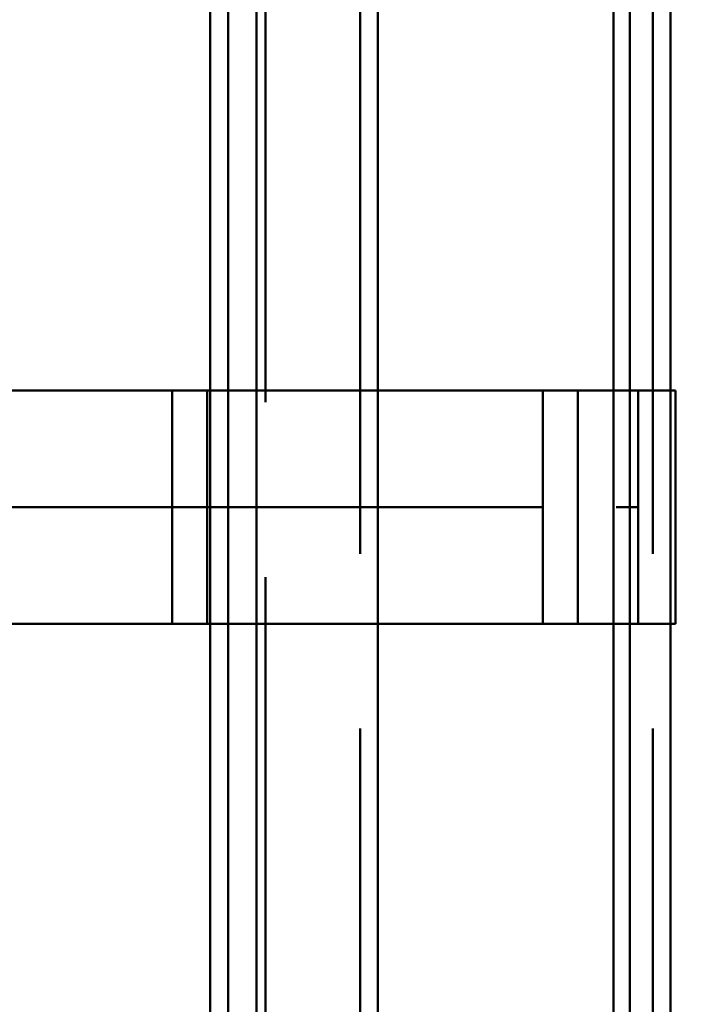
# Paper-space layout 'Layout1' of a CAD drawing. Extents: x -2 to 1033, y -36 to 596.
# Tile 228 of 256: x 377.35 to 380.24, y 482.05 to 486.28. Entities that reach past the tile are written whole.
import ezdxf

# ---------------------------------------------------------------- set-up
doc = ezdxf.new("R2010")
doc.units = 0
doc.linetypes.add('ACAD_ISO02W100', pattern=[15, 12, -3])
doc.linetypes.add('ACAD_ISO04W100', pattern=[30.5, 24, -3, 0.5, -3])
doc.layers.add('SS_ZEBRIK KOŠ', color=75, linetype='CONTINUOUS', lineweight=50)
doc.layers.add('SS_ZEBRIKY', color=24, linetype='CONTINUOUS', lineweight=50)

psp = doc.layouts.get("Layout1")

# ---------------------------------------------------------------- linework, layer by layer
at = {"layer": 'SS_ZEBRIK KOŠ', "color": 1, "linetype": 'Continuous', "ltscale": 0.25}
for p, q in [((378.1698, 546.985), (378.1698, 420.885)), ((378.2464, 420.885), (378.2464, 546.985)), ((378.8892, 420.885), (378.8892, 546.985)), ((379.9707, 515.085), (379.9707, 484.685)), ((380.1444, 515.085), (380.1444, 484.685)), ((379.9707, 483.685), (379.9707, 453.285)), ((380.1444, 483.685), (380.1444, 453.285))]:
    psp.add_line(p, q, dxfattribs=at)
at = {"layer": 'SS_ZEBRIK KOŠ', "color": 7, "linetype": 'ACAD_ISO04W100', "ltscale": 0.25}
for p, q in [((378.3686, 420.885), (378.3686, 546.985)), ((379.9, 420.885), (379.9, 546.985)), ((378.0063, 484.185), (379.5964, 484.185))]:
    psp.add_line(p, q, dxfattribs=at)
at = {"layer": 'SS_ZEBRIK KOŠ', "color": 3, "linetype": 'ACAD_ISO02W100', "ltscale": 0.25}
for p, q in [((378.8126, 546.985), (378.8126, 420.885)), ((380.0692, 546.985), (380.0692, 420.885)), ((378.0063, 484.685), (378.0063, 483.685)), ((378.157, 484.685), (378.157, 483.685)), ((378.17, 484.685), (378.1905, 484.685)), ((378.1905, 484.685), (378.3101, 484.685)), ((378.3101, 484.685), (378.4265, 484.685)), ((378.4265, 484.685), (378.5397, 484.685)), ((378.5397, 484.685), (378.6496, 484.685)), ((378.6496, 484.685), (378.756, 484.685)), ((378.756, 484.685), (378.859, 484.685)), ((378.859, 484.685), (378.8896, 484.685)), ((379.5964, 484.685), (379.5964, 483.685)), ((379.7471, 483.685), (379.7471, 484.685)), ((379.9707, 484.685), (379.9707, 483.685)), ((380.0063, 483.685), (380.0063, 484.685)), ((380.1444, 484.685), (380.1444, 483.685)), ((378.1905, 483.685), (378.17, 483.685)), ((378.3101, 483.685), (378.1905, 483.685)), ((378.4265, 483.685), (378.3101, 483.685)), ((378.5397, 483.685), (378.4265, 483.685)), ((378.6496, 483.685), (378.5397, 483.685)), ((378.756, 483.685), (378.6496, 483.685)), ((378.859, 483.685), (378.756, 483.685)), ((378.8896, 483.685), (378.859, 483.685))]:
    psp.add_line(p, q, dxfattribs=at)
at = {"layer": 'SS_ZEBRIK KOŠ', "color": 2, "linetype": 'Continuous', "ltscale": 0.25}
for p, q in [((377.2698, 484.685), (377.4097, 484.685)), ((377.4097, 484.685), (377.5469, 484.685)), ((377.5469, 484.685), (377.6814, 484.685)), ((377.6814, 484.685), (377.8131, 484.685)), ((377.8131, 484.685), (377.9419, 484.685)), ((377.9419, 484.685), (378.0677, 484.685)), ((378.0677, 484.685), (378.17, 484.685)), ((378.8896, 484.685), (378.9585, 484.685)), ((378.9585, 484.685), (379.0543, 484.685)), ((379.0543, 484.685), (379.1466, 484.685)), ((379.1466, 484.685), (379.2351, 484.685)), ((379.2351, 484.685), (379.3199, 484.685)), ((379.3199, 484.685), (379.4008, 484.685)), ((379.4008, 484.685), (379.478, 484.685)), ((379.478, 484.685), (379.5512, 484.685)), ((379.5512, 484.685), (379.6205, 484.685)), ((379.6205, 484.685), (379.6858, 484.685)), ((379.6858, 484.685), (379.7471, 484.685)), ((379.7471, 484.685), (379.8043, 484.685)), ((379.8043, 484.685), (379.8574, 484.685)), ((379.8574, 484.685), (379.9064, 484.685)), ((379.9064, 484.685), (379.9512, 484.685)), ((379.9512, 484.685), (379.9919, 484.685)), ((379.9919, 484.685), (380.0283, 484.685)), ((380.0283, 484.685), (380.0606, 484.685)), ((380.0606, 484.685), (380.0885, 484.685)), ((380.0885, 484.685), (380.1122, 484.685)), ((380.1122, 484.685), (380.1316, 484.685)), ((380.1316, 484.685), (380.1468, 484.685)), ((380.1468, 484.685), (380.1576, 484.685)), ((380.1576, 484.685), (380.1641, 484.685)), ((380.1641, 484.685), (380.1663, 484.685)), ((380.1663, 483.685), (380.1663, 484.685)), ((377.4097, 483.685), (377.2698, 483.685)), ((377.5469, 483.685), (377.4097, 483.685)), ((377.6814, 483.685), (377.5469, 483.685)), ((377.8131, 483.685), (377.6814, 483.685)), ((377.9419, 483.685), (377.8131, 483.685)), ((378.0677, 483.685), (377.9419, 483.685)), ((378.17, 483.685), (378.0677, 483.685)), ((378.9585, 483.685), (378.8896, 483.685)), ((379.0543, 483.685), (378.9585, 483.685)), ((379.1466, 483.685), (379.0543, 483.685)), ((379.2351, 483.685), (379.1466, 483.685)), ((379.3199, 483.685), (379.2351, 483.685)), ((379.4008, 483.685), (379.3199, 483.685)), ((379.478, 483.685), (379.4008, 483.685)), ((379.5512, 483.685), (379.478, 483.685)), ((379.6205, 483.685), (379.5512, 483.685)), ((379.6858, 483.685), (379.6205, 483.685)), ((379.7471, 483.685), (379.6858, 483.685)), ((379.8043, 483.685), (379.7471, 483.685)), ((379.8574, 483.685), (379.8043, 483.685)), ((379.9064, 483.685), (379.8574, 483.685)), ((379.9512, 483.685), (379.9064, 483.685)), ((379.9919, 483.685), (379.9512, 483.685)), ((380.0283, 483.685), (379.9919, 483.685)), ((380.0606, 483.685), (380.0283, 483.685)), ((380.0885, 483.685), (380.0606, 483.685)), ((380.1122, 483.685), (380.0885, 483.685)), ((380.1316, 483.685), (380.1122, 483.685)), ((380.1468, 483.685), (380.1316, 483.685)), ((380.1576, 483.685), (380.1468, 483.685)), ((380.1641, 483.685), (380.1576, 483.685)), ((380.1663, 483.685), (380.1641, 483.685))]:
    psp.add_line(p, q, dxfattribs=at)
at = {"layer": 'SS_ZEBRIK KOŠ', "color": 7, "linetype": 'ACAD_ISO04W100', "ltscale": 0.25, "extrusion": (5.47382e-48, 1, 6.12323e-17)}
psp.add_arc((-373.0063, 0, 484.185), 7, 340.29515, 199.70485, dxfattribs=at)
at = {"layer": 'SS_ZEBRIKY', "color": 3, "linetype": 'ACAD_ISO02W100', "ltscale": 0.25}
psp.add_line((378.4063, 420.885), (378.4063, 524.985), dxfattribs=at)

doc.saveas('drawing.dxf')
